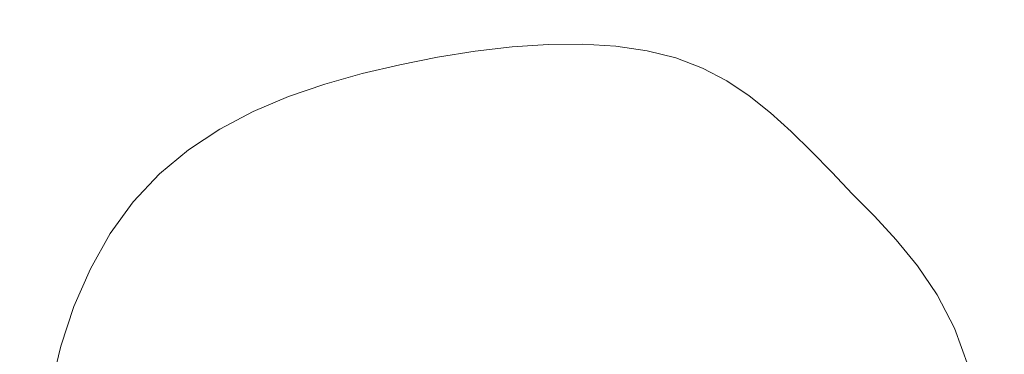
# Model space of a CAD drawing. Header units: metres. Extents: x 196678 to 197613, y 355400 to 356418.
# Tile 30 of 40: x 197214.64 to 197224.14, y 355806.48 to 355809.71. Entities that reach past the tile are written whole.
import ezdxf

# ---------------------------------------------------------------- set-up
doc = ezdxf.new("R2010")
doc.units = ezdxf.units.M
doc.layers.add('B-WE-GR-BOOM-S', color=252, linetype='Continuous', lineweight=18)

# ---------------------------------------------------------------- blocks, each defined once
blk = doc.blocks.new('SGR-BOOM_09')
blk.add_lwpolyline([(-2.710739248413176, 3.837438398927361), (-3.390540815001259, 3.615178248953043), (-3.939121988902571, 3.222587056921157), (-4.366876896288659, 2.696796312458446), (-4.684199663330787, 2.074937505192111), (-4.901484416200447, 1.394142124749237), (-5.029125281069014, 0.691541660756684), (-5.07751638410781, 0.004267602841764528), (-5.057051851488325, -0.6305485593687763), (-4.977847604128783, -1.18375880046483), (-4.848906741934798, -1.658148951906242), (-4.678954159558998, -2.064488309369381), (-4.476714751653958, -2.41354616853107), (-4.250913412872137, -2.716091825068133), (-4.010275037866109, -2.982894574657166), (-3.763524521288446, -3.224723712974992), (-3.519386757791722, -3.452348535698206), (-3.284344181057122, -3.674130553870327), (-3.055909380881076, -3.888800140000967), (-2.829352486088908, -4.092679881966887), (-2.599943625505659, -4.282092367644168), (-2.362952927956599, -4.45336018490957), (-2.113650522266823, -4.602805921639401), (-1.847306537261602, -4.726752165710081), (-1.559191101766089, -4.821521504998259), (-1.245945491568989, -4.884451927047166), (-0.9096955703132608, -4.916943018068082), (-0.5539383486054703, -4.921409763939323), (-0.1821708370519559, -4.900267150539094), (0.2021099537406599, -4.855930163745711), (0.595407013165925, -4.790813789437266), (0.9942233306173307, -4.707333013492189), (1.395061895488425, -4.607902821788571), (1.794278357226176, -4.49391581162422), (2.187639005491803, -4.362675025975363), (2.57076278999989, -4.210461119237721), (2.939268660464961, -4.033554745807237), (3.288775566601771, -3.82823656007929), (3.614902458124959, -3.590787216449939), (3.913268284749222, -3.31748736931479), (4.179491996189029, -3.004617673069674), (4.409902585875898, -2.650610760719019), (4.603669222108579, -2.262507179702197), (4.760671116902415, -1.849499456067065), (4.880787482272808, -1.42078011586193), (4.963897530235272, -0.9855416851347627), (5.009880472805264, -0.55297668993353), (5.018615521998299, -0.1322776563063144), (4.989981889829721, 0.2673628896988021), (4.924618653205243, 0.6390091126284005), (4.826204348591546, 0.9847519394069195), (4.69917737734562, 1.308938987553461), (4.54797614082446, 1.615917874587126), (4.377039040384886, 1.910036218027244), (4.190804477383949, 2.195641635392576), (3.993710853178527, 2.477081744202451), (3.790196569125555, 2.75870416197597), (3.582779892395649, 3.043288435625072), (3.366298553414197, 3.32734182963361), (3.133670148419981, 3.605803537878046), (2.877812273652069, 3.873612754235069), (2.591642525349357, 4.125708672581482), (2.2680784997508, 4.357030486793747), (1.900037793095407, 4.562517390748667), (1.480438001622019, 4.737108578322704), (1.003802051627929, 4.874466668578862), (0.4710741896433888, 4.963147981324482), (-0.1151960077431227, 4.990432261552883), (-0.7524589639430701, 4.943599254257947), (-1.438165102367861, 4.809928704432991), (-2.169764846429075, 4.576700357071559), (-2.944708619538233, 4.231193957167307), (-3.760446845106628, 3.760689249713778)])
blk.add_circle((0, 0), 0.15)

msp = doc.modelspace()

# ---------------------------------------------------------------- block references
at = {"layer": 'B-WE-GR-BOOM-S', "xscale": 0.9000000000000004, "yscale": 0.9000000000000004, "zscale": 0.9000000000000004, "rotation": 177.2882798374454}
msp.add_blockref('SGR-BOOM_09', (197219.363, 355805.072), dxfattribs=at)

doc.saveas('drawing.dxf')
